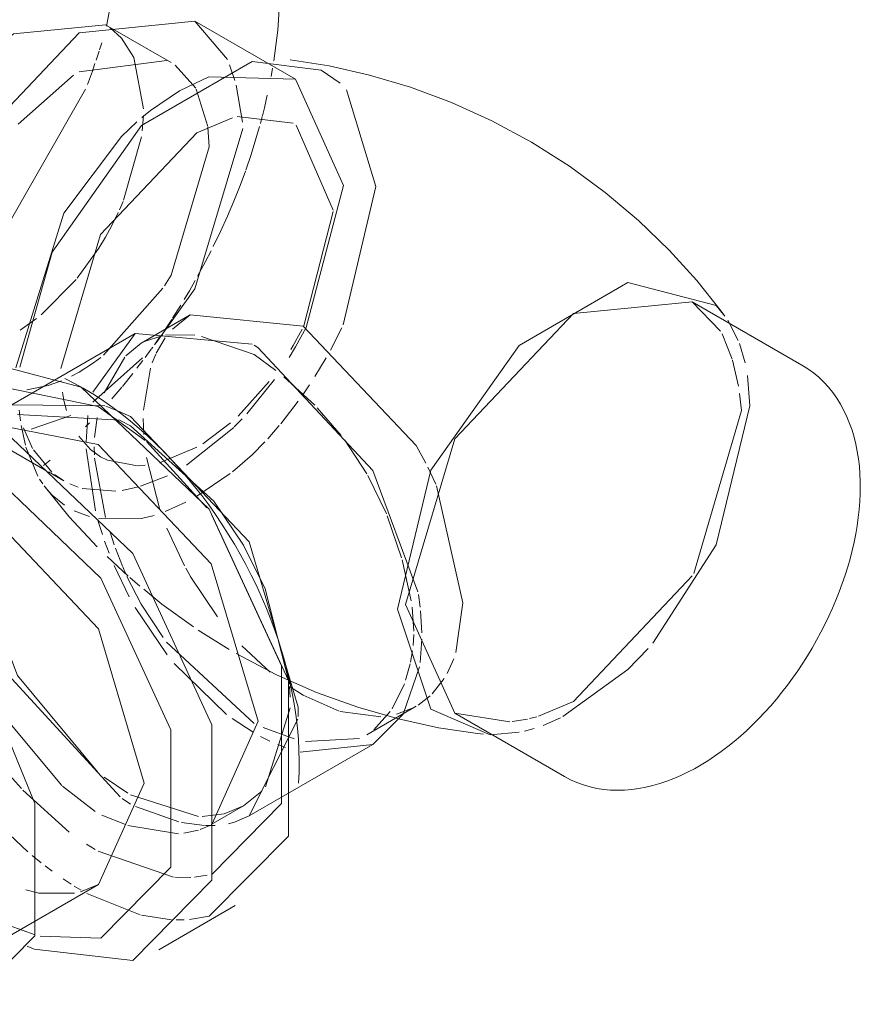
# Model space of a CAD drawing. Header units: inches. Extents: x -332 to 1204, y -60 to 270.
# Tile 68 of 91: x 460.96 to 463.82, y -2.81 to 0.53. Entities that reach past the tile are written whole.
import ezdxf

# ---------------------------------------------------------------- set-up
doc = ezdxf.new("R2010")
doc.units = ezdxf.units.IN
doc.header["$MEASUREMENT"] = 0
doc.layers.add('P-SANR-FIXT', color=6, linetype='Continuous', lineweight=9)

# ---------------------------------------------------------------- blocks, each defined once
blk = doc.blocks.new('Water Closet-Wall Mounted-Sloan-Valve-WETS-24501201 - WETS-2450_1201-2933277-WASTE AND VENT RISER DIAGRAM')
at = {"layer": 'P-SANR-FIXT'}
for p, q in [((-154.5427, 0.5116), (-154.4771, 0.8551)), ((-154.3236, 0.3876), (-154.5465, 0.5163)), ((-154.4918, 0.4709), (-154.532, 0.5071)), ((-153.9008, 0.331), (-154.2424, 0.5282)), ((-154.1321, 0.3979), (-154.2424, 0.5282)), ((-154.4502, 0.4049), (-154.4915, 0.4707)), ((-154.5665, 0.4316), (-154.5591, 0.4555)), ((-154.5781, 0.3963), (-154.5681, 0.4267)), ((-154.4171, 0.2302), (-154.4502, 0.4049)), ((-154.3381, 0.3952), (-154.6361, 0.3566)), ((-154.5909, 0.3592), (-154.582, 0.3849)), ((-154.2396, 0.3007), (-154.3098, 0.3789)), ((-154.1066, 0.3271), (-154.1245, 0.3802)), ((-153.9835, 0.3404), (-153.9785, 0.3694)), ((-154.6552, 0.3451), (-154.8425, 0.1785)), ((-154.6078, 0.3135), (-154.5909, 0.3592)), ((-153.7493, 0.3178), (-153.8137, 0.3625)), ((-154.0809, 0.185), (-154.1023, 0.3111)), ((-155.0045, -0.3845), (-154.6137, 0.2981)), ((-154.1985, 0.1703), (-154.2377, 0.2971)), ((-153.6273, -0.0337), (-153.7278, 0.2949)), ((-154.3934, 0.2246), (-154.4227, 0.2007)), ((-154.4214, 0.1565), (-154.4175, 0.2078)), ((-153.9085, 0.1816), (-154.099, 0.2042)), ((-154.0199, 0.1813), (-154.0141, 0.2041)), ((-154.4394, 0.1861), (-154.4917, 0.1364)), ((-154.1942, 0.1015), (-154.1983, 0.1684)), ((-153.773, -0.1133), (-153.8984, 0.1754)), ((-154.4845, -0.0797), (-154.424, 0.136)), ((-153.8649, -0.5119), (-153.7377, -0.0295)), ((-153.7387, -0.5034), (-153.6273, -0.0337)), ((-154.4987, -0.1124), (-154.4865, -0.0847)), ((-154.5256, -0.1675), (-154.5029, -0.1217)), ((-153.8728, -0.5069), (-153.773, -0.1179)), ((-154.6422, -0.3446), (-154.5689, -0.2425)), ((-154.7647, -0.4691), (-154.6457, -0.3488)), ((-154.5527, -0.6066), (-154.3509, -0.3789)), ((-152.1798, -0.6399), (-152.5525, -0.4247)), ((-152.5525, -0.4247), (-152.4563, -0.525)), ((-154.3185, -0.4806), (-154.2907, -0.4367)), ((-154.836, -0.5213), (-154.7809, -0.4822)), ((-154.2587, -0.4697), (-154.4255, -0.566)), ((-154.3439, -0.5189), (-154.3212, -0.4849)), ((-154.3191, -0.5179), (-154.2587, -0.4697)), ((-154.2587, -0.4697), (-153.8748, -0.5077)), ((-152.3962, -0.5561), (-152.432, -0.4872)), ((-154.4449, -0.5323), (-154.8648, -0.7747)), ((-154.5896, -0.7319), (-154.4451, -0.5324)), ((-154.4449, -0.5323), (-154.0476, -0.5689)), ((-153.7817, -0.5894), (-153.7434, -0.5137)), ((-152.4514, -0.534), (-152.4166, -0.6196)), ((-154.4769, -0.6086), (-154.4255, -0.566)), ((-154.4137, -0.5597), (-154.3518, -0.5392)), ((-154.3796, -0.5706), (-154.3588, -0.5409)), ((-154.3736, -0.5991), (-154.3433, -0.5475)), ((-154.3421, -0.5376), (-154.2432, -0.5386)), ((-154.2197, -0.5426), (-154.0416, -0.6041)), ((-152.3726, -0.6327), (-152.3921, -0.5667)), ((-154.4116, -0.6144), (-154.3905, -0.5858)), ((-154.3894, -0.5842), (-154.3853, -0.5787)), ((-154.0416, -0.5723), (-154.0291, -0.5797)), ((-155.0037, -0.6164), (-154.6285, -0.715)), ((-154.5895, -0.7665), (-154.4202, -0.6157)), ((-154.5869, -0.6324), (-154.5619, -0.6139)), ((-154.5504, -0.7337), (-154.4805, -0.6127)), ((-154.4395, -0.6509), (-154.4189, -0.6243)), ((-154.3873, -0.6319), (-154.3754, -0.6031)), ((-154.0416, -0.6041), (-153.9678, -0.658)), ((-153.8344, -0.6786), (-153.7964, -0.6158)), ((-152.4154, -0.6235), (-152.3956, -0.7114)), ((-154.4889, -0.7126), (-154.4534, -0.669)), ((-154.4171, -0.7931), (-154.3937, -0.6508)), ((-154.7406, -0.7099), (-154.6961, -0.6939)), ((-154.0957, -0.8133), (-153.99, -0.6958)), ((-154.0659, -0.8052), (-153.9723, -0.6893)), ((-153.9406, -0.6799), (-153.8353, -0.7761)), ((-152.3575, -0.7781), (-152.3647, -0.6756)), ((-154.8135, -0.7235), (-154.7406, -0.7099)), ((-154.6925, -0.7317), (-154.6875, -0.7597)), ((-154.5252, -0.7551), (-154.4906, -0.7146)), ((-153.8782, -0.744), (-153.8528, -0.7069)), ((-154.6873, -0.7608), (-154.6785, -0.7946)), ((-153.9505, -0.8391), (-153.8918, -0.7629)), ((-152.3918, -0.7363), (-152.3854, -0.7942)), ((-154.8398, -0.793), (-154.8354, -0.8289)), ((-154.5708, -0.7806), (-154.411, -0.8957)), ((-154.5455, -0.7795), (-154.5002, -0.7974)), ((-154.5002, -0.7974), (-154.4615, -0.8147)), ((-153.8266, -0.7851), (-153.7456, -0.8789)), ((-152.3854, -0.7942), (-152.5475, -1.3478)), ((-154.4975, -0.827), (-154.8453, -0.8084)), ((-154.7986, -0.8573), (-154.664, -0.8115)), ((-154.612, -0.9016), (-154.6062, -0.8113)), ((-154.5835, -0.8864), (-154.5745, -0.8177)), ((-154.4615, -0.8464), (-154.4959, -0.8278)), ((-154.4157, -0.8756), (-154.4177, -0.8212)), ((-154.2157, -0.9071), (-154.1211, -0.8364)), ((-154.1089, -0.8499), (-154.0823, -0.8228)), ((-154.8924, -0.8472), (-154.5708, -0.9096)), ((-154.8329, -0.8452), (-154.8185, -0.9121)), ((-154.8249, -0.8527), (-154.7937, -0.9238)), ((-154.6136, -0.85), (-154.6004, -0.8367)), ((-154.1784, -1.1018), (-154.4615, -0.8464)), ((-154.2712, -0.9799), (-154.1106, -0.8517)), ((-153.9948, -0.8902), (-153.9561, -0.8458)), ((-154.6373, -0.8816), (-154.5974, -0.9266)), ((-154.407, -0.8992), (-154.2019, -1.125)), ((-154.0476, -0.9445), (-154.0045, -0.9008)), ((-153.7328, -0.8956), (-153.6578, -1.0093)), ((-154.8933, -0.9144), (-154.7507, -0.9967)), ((-154.8167, -0.9184), (-154.7762, -1.0174)), ((-154.791, -0.9284), (-154.7285, -1.0042)), ((-154.5805, -1.1357), (-154.6116, -0.9242)), ((-154.5837, -0.945), (-154.5845, -0.9175)), ((-154.3629, -0.9719), (-154.2356, -0.919)), ((-154.7564, -0.9816), (-154.7343, -0.9628)), ((-154.5458, -1.1576), (-154.5831, -0.9557)), ((-154.5392, -0.9632), (-154.4379, -0.9821)), ((-154.3615, -1.1311), (-154.4065, -0.954)), ((-154.1151, -1.0029), (-154.0476, -0.9445)), ((-154.7398, -1.003), (-154.6882, -1.0328)), ((-154.4348, -0.982), (-154.4109, -0.9804)), ((-153.4511, -0.9873), (-153.4244, -1.0448)), ((-154.7704, -1.0271), (-154.7596, -1.0436)), ((-154.7196, -1.0116), (-154.6882, -1.0328)), ((-154.4269, -1.0519), (-154.336, -1.016)), ((-154.2357, -1.0849), (-154.1223, -1.0086)), ((-153.6545, -1.015), (-153.5918, -1.1452)), ((-154.7529, -1.0527), (-154.7277, -1.0819)), ((-154.6676, -1.0435), (-154.6388, -1.0549)), ((-154.6255, -1.059), (-154.5106, -1.0682)), ((-154.4897, -1.0657), (-154.4335, -1.0538)), ((-154.7277, -1.0819), (-154.6859, -1.1159)), ((-154.6522, -1.1349), (-154.6007, -1.1545)), ((-154.3434, -1.1373), (-154.2732, -1.1054)), ((-154.5695, -1.162), (-154.4236, -1.1615)), ((-154.4236, -1.1615), (-154.3812, -1.1506)), ((-154.1861, -1.1471), (-153.9483, -1.6622)), ((-153.5891, -1.152), (-153.5401, -1.2947)), ((-154.5569, -1.2157), (-154.5708, -1.1711)), ((-154.278, -1.3216), (-154.338, -1.194)), ((-154.5338, -1.2796), (-154.5494, -1.2378)), ((-154.5167, -1.2502), (-154.5307, -1.2082)), ((-154.4886, -1.3233), (-154.5125, -1.2617)), ((-154.541, -1.2898), (-154.4695, -1.3575)), ((-153.5381, -1.3017), (-153.5076, -1.4407)), ((-154.4654, -1.4271), (-154.5168, -1.3208)), ((-154.4768, -1.3507), (-154.4875, -1.3259)), ((-154.2587, -1.3562), (-154.2737, -1.3295)), ((-154.4638, -1.3622), (-154.4293, -1.3907)), ((-154.1659, -1.4956), (-154.2583, -1.3569)), ((-153.9212, -1.724), (-154.0037, -1.4007)), ((-153.4832, -1.419), (-153.4771, -1.4628)), ((-154.3366, -1.6242), (-154.4449, -1.4637)), ((-153.3596, -1.8226), (-153.5268, -1.4531)), ((-153.5045, -1.4623), (-153.4988, -1.5443)), ((-153.4758, -1.4745), (-153.4713, -1.5502)), ((-154.2318, -1.5404), (-154.1258, -1.6059)), ((-153.4989, -1.555), (-153.5012, -1.5933)), ((-153.4713, -1.5711), (-153.477, -1.6503)), ((-154.0416, -1.8577), (-154.3384, -1.582)), ((-153.9867, -1.6833), (-154.0825, -1.5938)), ((-153.5033, -1.6114), (-153.5098, -1.6492)), ((-153.3626, -1.6379), (-153.3848, -1.6874)), ((-154.1347, -1.8269), (-154.313, -1.6534)), ((-153.4793, -1.6658), (-153.5353, -1.8264)), ((-153.511, -1.655), (-153.5266, -1.7107)), ((-153.395, -1.7049), (-153.4363, -1.7573)), ((-153.8748, -1.7614), (-153.9209, -1.7325)), ((-153.9188, -1.7682), (-153.9205, -1.7331)), ((-153.5307, -1.7225), (-153.5723, -1.8081)), ((-154.6945, -2.0684), (-154.9546, -1.758)), ((-153.7527, -1.8158), (-153.8748, -1.7614)), ((-153.4431, -1.7639), (-153.4835, -1.795)), ((-154.0023, -2.0728), (-153.9188, -1.805)), ((-153.6578, -1.8958), (-153.4909, -1.7994)), ((-153.4977, -1.8032), (-153.557, -1.8263)), ((-153.6104, -1.8347), (-153.7486, -1.8171)), ((-153.5353, -1.8264), (-153.6383, -1.9294)), ((-153.5785, -1.8175), (-153.634, -1.8794)), ((-153.3596, -1.8226), (-152.9869, -2.0378)), ((-153.1726, -1.8523), (-153.3596, -1.8226)), ((-153.0806, -1.8348), (-153.1054, -1.8412)), ((-153.0595, -1.8641), (-153.0002, -1.8384)), ((-154.0448, -1.8876), (-154.1161, -1.8408)), ((-153.9046, -1.9096), (-154.0109, -1.8716)), ((-153.1123, -1.8427), (-153.1643, -1.8514)), ((-153.9873, -1.9179), (-154.0198, -1.9016)), ((-153.2387, -1.8961), (-153.141, -1.8877)), ((-153.1221, -1.8835), (-153.0903, -1.8747)), ((-154.0582, -2.1718), (-153.6383, -1.9294)), ((-153.9346, -1.9396), (-153.9605, -1.9296)), ((-153.6383, -1.9294), (-153.8843, -1.9548)), ((-153.683, -1.9082), (-153.8672, -1.9185)), ((-154.8315, -2.0791), (-154.8724, -2.0329)), ((-154.551, -2.0398), (-154.4701, -2.095)), ((-154.5808, -2.1563), (-154.6922, -2.0703)), ((-154.6694, -2.2266), (-154.8267, -2.0842)), ((-154.4615, -2.1001), (-154.2303, -2.1739)), ((-154.0776, -2.1381), (-154.0153, -2.0879)), ((-154.4615, -2.1319), (-154.4892, -2.1124)), ((-154.2974, -2.1915), (-154.4437, -2.14)), ((-154.1869, -2.2013), (-154.0776, -2.1381)), ((-154.1428, -2.1648), (-154.0776, -2.1381)), ((-154.4779, -2.2013), (-154.5581, -2.1691)), ((-154.2181, -2.1741), (-154.1428, -2.1648)), ((-154.2981, -2.2324), (-154.4698, -2.2041)), ((-154.2099, -2.2045), (-154.2876, -2.1937)), ((-154.1913, -2.2038), (-154.224, -2.2183)), ((-154.1741, -2.2045), (-154.2064, -2.2047)), ((-154.1083, -2.1934), (-154.1284, -2.1985)), ((-154.8096, -2.2938), (-154.8926, -2.2156)), ((-154.2301, -2.2204), (-154.2796, -2.2309)), ((-154.5809, -2.2862), (-154.611, -2.2675)), ((-154.7642, -2.3316), (-154.7951, -2.3062)), ((-154.3154, -2.3797), (-154.5708, -2.2921)), ((-154.7271, -2.3598), (-154.7516, -2.3414)), ((-154.2007, -2.3734), (-154.2437, -2.3799)), ((-155.0111, -2.6591), (-154.5704, -2.4046)), ((-154.6633, -2.4034), (-154.6897, -2.3861)), ((-154.6312, -2.4298), (-154.5704, -2.4046)), ((-154.2564, -2.3808), (-154.3106, -2.3801)), ((-154.8174, -2.4235), (-154.7726, -2.434)), ((-154.7722, -2.4341), (-154.651, -2.4345)), ((-154.6285, -2.4244), (-154.6522, -2.4102)), ((-154.4285, -2.5081), (-154.6096, -2.435)), ((-154.3653, -2.6265), (-154.1051, -2.4762)), ((-154.3218, -2.5246), (-154.424, -2.5092)), ((-154.2789, -2.5249), (-154.3064, -2.5252)), ((-154.1934, -2.5123), (-154.2607, -2.5237)), ((-154.7846, -2.5756), (-154.8734, -2.5436)), ((-154.7889, -2.6244), (-154.8126, -2.614)), ((-154.4537, -2.6626), (-154.7889, -2.6244))]:
    blk.add_line(p, q, dxfattribs=at)
for points in [[(-153.9744, 0.3933, 0), (-153.967, 0.446, 0), (-153.9611, 0.4985, 0), (-153.957, 0.5507, 0), (-153.9545, 0.6026, 0), (-153.9538, 0.6493, 0)], [(-154.5465, 0.5163, 0), (-154.859, 0.4853, 0), (-155.0634, 0.3095, 0)], [(-154.2424, 0.5282, 0), (-154.6361, 0.4892, 0), (-155.0291, 0.0748, 0)], [(-153.8137, 0.3625, 0), (-154.0476, 0.3917, 0), (-154.4236, 0.1746, 0), (-154.7277, -0.2562, 0), (-154.8369, -0.6468, 0)], [(-153.9185, 0.3976, 0), (-153.7858, 0.3763, 0), (-153.6492, 0.3453, 0), (-153.5103, 0.3039, 0), (-153.3709, 0.252, 0), (-153.2331, 0.1896, 0), (-153.0987, 0.1172, 0), (-152.9698, 0.0358, 0), (-152.848, -0.0535, 0), (-152.7347, -0.149, 0), (-152.6308, -0.2492, 0), (-152.5372, -0.3524, 0), (-152.454, -0.4567, 0), (-152.4415, -0.4736, 0)], [(-154.1955, 0.3389, 0), (-154.2945, 0.292, 0), (-154.3934, 0.2246, 0)], [(-153.7377, -0.0295, 0), (-153.9008, 0.331, 0), (-154.1955, 0.3389, 0)], [(-154.0133, 0.2072, 0), (-154.0063, 0.2344, 0), (-153.9965, 0.2769, 0)], [(-154.115, 0.2003, 0), (-154.2356, 0.1492, 0), (-154.5627, -0.1961, 0), (-154.6981, -0.652, 0)], [(-154.0697, 0.0225, 0), (-154.0517, 0.0753, 0), (-154.0351, 0.1283, 0), (-154.0231, 0.1702, 0)], [(-154.4917, 0.1364, 0), (-154.6882, -0.1236, 0), (-154.8509, -0.6492, 0)], [(-154.374, -0.5641, 0), (-154.2424, -0.381, 0), (-154.0796, 0.1642, 0)], [(-154.3454, -0.3702, 0), (-154.3236, -0.3341, 0), (-154.1942, 0.1015, 0)], [(-154.1801, -0.2374, 0), (-154.1554, -0.1862, 0), (-154.132, -0.1345, 0), (-154.1099, -0.0825, 0), (-154.0891, -0.0301, 0), (-154.071, 0.019, 0)], [(-154.5689, -0.2425, 0), (-154.5465, -0.2054, 0), (-154.5256, -0.1675, 0)], [(-154.2331, -0.3383, 0), (-154.206, -0.2881, 0), (-154.1874, -0.2518, 0)], [(-154.2788, -0.4169, 0), (-154.2613, -0.3879, 0), (-154.2415, -0.353, 0)], [(-152.4415, -0.4736, 0), (-152.4718, -0.4379, 0), (-152.7711, -0.3596, 0), (-153.141, -0.5731, 0), (-153.4403, -0.997, 0), (-153.5546, -1.4692, 0)], [(-153.5268, -1.4531, 0), (-153.3596, -0.8907, 0), (-152.9561, -0.4647, 0), (-152.5525, -0.4247, 0)], [(-153.9221, -0.614, 0), (-153.9008, -0.5782, 0), (-153.8649, -0.5119, 0)], [(-153.9164, -0.5872, 0), (-153.9085, -0.5738, 0), (-153.8784, -0.5181, 0)], [(-153.8748, -0.5077, 0), (-153.4909, -0.913, 0), (-153.4582, -0.9733, 0)], [(-154.0291, -0.5797, 0), (-153.6383, -0.998, 0), (-153.4847, -1.4102, 0)], [(-154.662, -0.6781, 0), (-154.6361, -0.664, 0), (-154.5869, -0.6324, 0)], [(-152.1798, -0.6399, 0), (-152.1599, -0.6523, 0), (-152.1408, -0.6661, 0), (-152.1228, -0.6812, 0), (-152.1057, -0.6975, 0), (-152.0898, -0.7149, 0), (-152.075, -0.7333, 0), (-152.0613, -0.7527, 0), (-152.0487, -0.7729, 0), (-152.0373, -0.7939, 0), (-152.027, -0.8156, 0), (-152.0179, -0.838, 0), (-152.0098, -0.861, 0), (-152.0028, -0.8846, 0), (-151.9968, -0.9086, 0), (-151.9918, -0.9332, 0), (-151.9879, -0.9582, 0), (-151.9849, -0.9837, 0), (-151.9829, -1.0095, 0), (-151.9819, -1.0357, 0), (-151.9817, -1.0525, 0)], [(-154.6849, -0.685, 0), (-154.6516, -0.702, 0), (-154.6219, -0.7186, 0)], [(-155.0147, -0.7247, 0), (-154.9555, -0.7029, 0), (-154.5708, -0.7806, 0)], [(-154.6285, -0.715, 0), (-154.1934, -1.1295, 0), (-153.9245, -1.712, 0), (-153.9245, -2.2402, 0), (-154.1934, -2.5123, 0)], [(-153.8905, -2.061, 0), (-153.8886, -2.0236, 0), (-153.8881, -1.9861, 0), (-153.8888, -1.9485, 0), (-153.8908, -1.9109, 0), (-153.8941, -1.8731, 0), (-153.8985, -1.8354, 0), (-153.904, -1.7977, 0), (-153.9107, -1.7599, 0), (-153.9185, -1.7222, 0), (-153.9273, -1.6846, 0), (-153.9372, -1.647, 0), (-153.9481, -1.6096, 0), (-153.9599, -1.5723, 0), (-153.9728, -1.5351, 0), (-153.9866, -1.4982, 0), (-154.0014, -1.4615, 0), (-154.017, -1.4251, 0), (-154.0336, -1.389, 0), (-154.051, -1.3533, 0), (-154.0692, -1.3179, 0), (-154.0883, -1.2829, 0), (-154.1082, -1.2483, 0), (-154.1289, -1.2142, 0), (-154.1504, -1.1807, 0), (-154.1726, -1.1477, 0), (-154.1955, -1.1152, 0), (-154.2192, -1.0834, 0), (-154.2435, -1.0522, 0), (-154.2685, -1.0218, 0), (-154.2942, -0.992, 0), (-154.3205, -0.963, 0), (-154.3474, -0.9348, 0), (-154.3749, -0.9074, 0), (-154.4031, -0.8808, 0), (-154.4318, -0.8552, 0), (-154.4611, -0.8304, 0), (-154.491, -0.8067, 0), (-154.5214, -0.7839, 0), (-154.5524, -0.7621, 0), (-154.584, -0.7415, 0), (-154.6161, -0.7219, 0), (-154.6219, -0.7186, 0)], [(-154.9096, -0.8098, 0), (-154.8648, -0.7747, 0), (-154.548, -0.7786, 0)], [(-152.6861, -1.5846, 0), (-152.4718, -1.2503, 0), (-152.3575, -0.7781, 0)], [(-154.4615, -0.8147, 0), (-154.0582, -1.2404, 0), (-153.8911, -1.8026, 0), (-153.8921, -1.8344, 0)], [(-154.8887, -0.8653, 0), (-154.4537, -1.2797, 0), (-154.1848, -1.8623, 0), (-154.1848, -2.3905, 0), (-154.4537, -2.6626, 0)], [(-154.5974, -0.9266, 0), (-154.5627, -0.9514, 0), (-154.5392, -0.9632, 0)], [(-154.5708, -0.9096, 0), (-154.1869, -1.3148, 0), (-154.0279, -1.8498, 0), (-154.1833, -2.1991, 0)], [(-154.9464, -0.9975, 0), (-154.5617, -1.364, 0), (-154.324, -1.8791, 0), (-154.324, -2.3462, 0), (-154.5617, -2.5868, 0), (-154.7687, -2.58, 0)], [(-154.7547, -1.0508, 0), (-154.67, -1.1551, 0), (-154.5748, -1.2579, 0)], [(-153.4221, -1.05, 0), (-153.3319, -1.448, 0), (-153.3554, -1.6168, 0)], [(-152.9869, -2.0378, 0), (-152.9661, -2.0488, 0), (-152.9447, -2.0584, 0), (-152.9226, -2.0665, 0), (-152.8999, -2.0731, 0), (-152.8769, -2.0783, 0), (-152.8536, -2.0819, 0), (-152.83, -2.0841, 0), (-152.8062, -2.0848, 0), (-152.7823, -2.0842, 0), (-152.7583, -2.0822, 0), (-152.7344, -2.079, 0), (-152.7104, -2.0745, 0), (-152.6865, -2.0688, 0), (-152.6626, -2.0619, 0), (-152.6389, -2.0539, 0), (-152.6152, -2.0448, 0), (-152.5917, -2.0347, 0), (-152.5683, -2.0235, 0), (-152.5451, -2.0113, 0), (-152.5221, -1.9981, 0), (-152.4993, -1.9841, 0), (-152.4766, -1.969, 0), (-152.4542, -1.9531, 0), (-152.4321, -1.9364, 0), (-152.4102, -1.9188, 0), (-152.3887, -1.9004, 0), (-152.3674, -1.8812, 0), (-152.3465, -1.8613, 0), (-152.326, -1.8406, 0), (-152.3058, -1.8193, 0), (-152.286, -1.7973, 0), (-152.2667, -1.7746, 0), (-152.2478, -1.7514, 0), (-152.2294, -1.7276, 0), (-152.2115, -1.7033, 0), (-152.1941, -1.6784, 0), (-152.1772, -1.6531, 0), (-152.1609, -1.6274, 0), (-152.1452, -1.6013, 0), (-152.1301, -1.5748, 0), (-152.1157, -1.548, 0), (-152.1018, -1.5209, 0), (-152.0886, -1.4935, 0), (-152.0762, -1.4659, 0), (-152.0644, -1.4382, 0), (-152.0533, -1.4103, 0), (-152.043, -1.3823, 0), (-152.0334, -1.3542, 0), (-152.0245, -1.326, 0), (-152.0165, -1.2979, 0), (-152.0093, -1.2698, 0), (-152.0028, -1.2418, 0), (-151.9972, -1.2138, 0), (-151.9925, -1.186, 0), (-151.9886, -1.1584, 0), (-151.9855, -1.1309, 0), (-151.9833, -1.1037, 0), (-151.9821, -1.0767, 0), (-151.9817, -1.0525, 0)], [(-154.0037, -1.4007, 0), (-154.0776, -1.2517, 0), (-154.1784, -1.1018, 0)], [(-154.5704, -2.4046, 0), (-154.4146, -2.0603, 0), (-154.5704, -1.5362, 0), (-154.9464, -1.1392, 0)], [(-154.9892, -1.3155, 0), (-154.8453, -1.6949, 0), (-154.5737, -2.0217, 0)], [(-154.3506, -1.566, 0), (-154.4255, -1.4525, 0), (-154.4736, -1.358, 0)], [(-152.5525, -1.3566, 0), (-152.9561, -1.7826, 0), (-153.0753, -1.8333, 0)], [(-154.4962, -2.1074, 0), (-154.8648, -1.7061, 0), (-154.9921, -1.393, 0)], [(-154.4162, -1.4015, 0), (-154.3548, -1.4522, 0), (-154.2472, -1.5294, 0)], [(-153.5546, -1.4692, 0), (-153.4403, -1.8095, 0), (-153.2387, -1.8961, 0)], [(-152.9923, -1.8344, 0), (-152.7711, -1.6742, 0), (-152.7023, -1.603, 0)], [(-154.102, -1.6205, 0), (-153.967, -1.6915, 0), (-153.9245, -1.7102, 0)], [(-153.9483, -1.6622, 0), (-153.9483, -2.1293, 0), (-154.1843, -2.3694, 0)], [(-153.9245, -1.7102, 0), (-153.8288, -1.7523, 0), (-153.6894, -1.8027, 0), (-153.5507, -1.8425, 0), (-153.4146, -1.8721, 0), (-153.2826, -1.892, 0), (-153.2617, -1.8943, 0)], [(-155.016, -2.8119, 0), (-154.7866, -2.5798, 0), (-154.7866, -2.1291, 0), (-154.9444, -1.7434, 0)], [(-153.8927, -1.843, 0), (-154.0582, -2.1718, 0), (-154.1083, -2.1934, 0)]]:
    blk.add_polyline3d(points, dxfattribs=at)

msp = doc.modelspace()

# ---------------------------------------------------------------- block references
at = {"layer": 'P-SANR-FIXT'}
msp.add_blockref('Water Closet-Wall Mounted-Sloan-Valve-WETS-24501201 - WETS-2450_1201-2933277-WASTE AND VENT RISER DIAGRAM', (615.8002, 0), dxfattribs=at)

doc.saveas('drawing.dxf')
